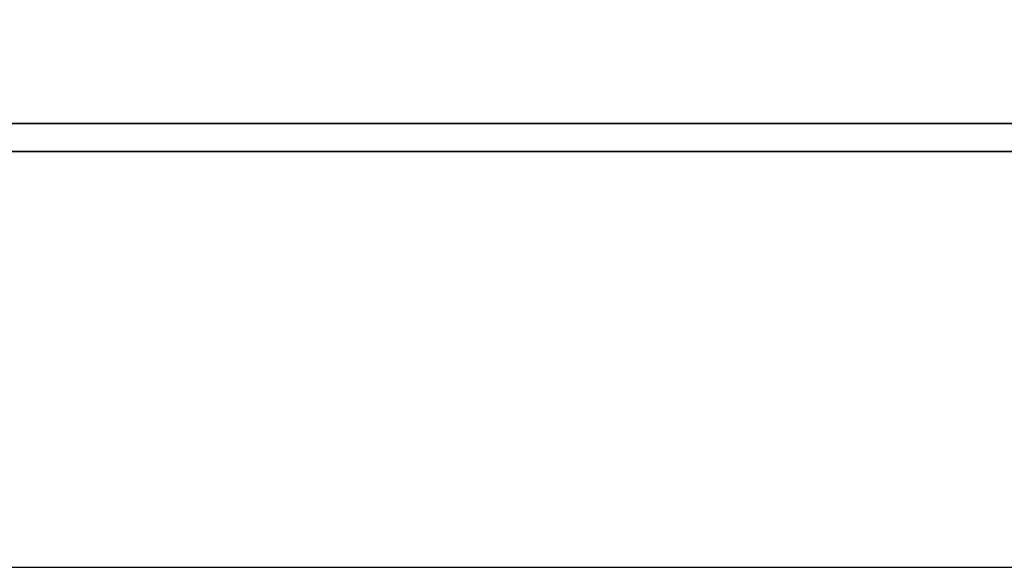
# Model space of a CAD drawing. Extents: x 3 to 2519, y -456 to 604.
# Tile 27 of 45: x 298 to 310, y 233 to 240. Entities that reach past the tile are written whole.
import ezdxf

# ---------------------------------------------------------------- set-up
doc = ezdxf.new("R2010")
doc.units = 0
doc.header["$MEASUREMENT"] = 0
doc.layers.add('DIM', color=4, linetype='CONTINUOUS')
doc.layers.add('layer 1', color=7, linetype='CONTINUOUS')

# ---------------------------------------------------------------- blocks, each defined once
blk = doc.blocks.new('TBI MOTION logo(完整正式版)')
at = {"layer": 'layer 1', "color": 22, "lineweight": 35}
blk.add_open_spline([(75.90875, -9.47875), (75.90875, -9.47875), (75.90875, -12.28625), (75.90875, -12.28625), (75.90875, -12.28625), (75.90875, -12.28625), (75.90875, -12.47875), (75.90875, -12.47875), (75.90875, -12.47875), (75.90875, -12.47875), (75.71625, -12.47875), (75.71625, -12.47875), (75.71625, -12.47875), (75.71625, -12.47875), (-88.32875, -12.47875), (-88.32875, -12.47875), (-88.32875, -12.47875), (-88.32875, -12.47875), (-88.32875, -13.29375), (-88.32875, -13.29375), (-88.32875, -13.29375), (-88.32875, -13.29375), (82.89125, -13.29375), (82.89125, -13.29375), (82.89125, -13.29375), (82.89125, -13.29375), (75.90875, -9.47875), (75.90875, -9.47875)], degree=3, knots=[0, 0, 0, 0, 0.14285714, 0.14285714, 0.14285714, 0.14285714, 0.28571429, 0.28571429, 0.28571429, 0.28571429, 0.42857143, 0.42857143, 0.42857143, 0.42857143, 0.57142857, 0.57142857, 0.57142857, 0.57142857, 0.71428571, 0.71428571, 0.71428571, 0.71428571, 0.85714286, 0.85714286, 0.85714286, 0.85714286, 1, 1, 1, 1], dxfattribs=at)

msp = doc.modelspace()

# ---------------------------------------------------------------- linework, layer by layer
at = {"layer": 'DIM', "color": 7}
msp.add_line((228.352, 232.923), (528.352, 232.923), dxfattribs=at)

# ---------------------------------------------------------------- block references
at = {"layer": 'DIM', "color": 7, "xscale": 0.4434186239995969, "yscale": 0.4434186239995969, "zscale": 0.4434186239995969}
msp.add_blockref('TBI MOTION logo(完整正式版)', (326.551, 244.148), dxfattribs=at)

doc.saveas('drawing.dxf')
